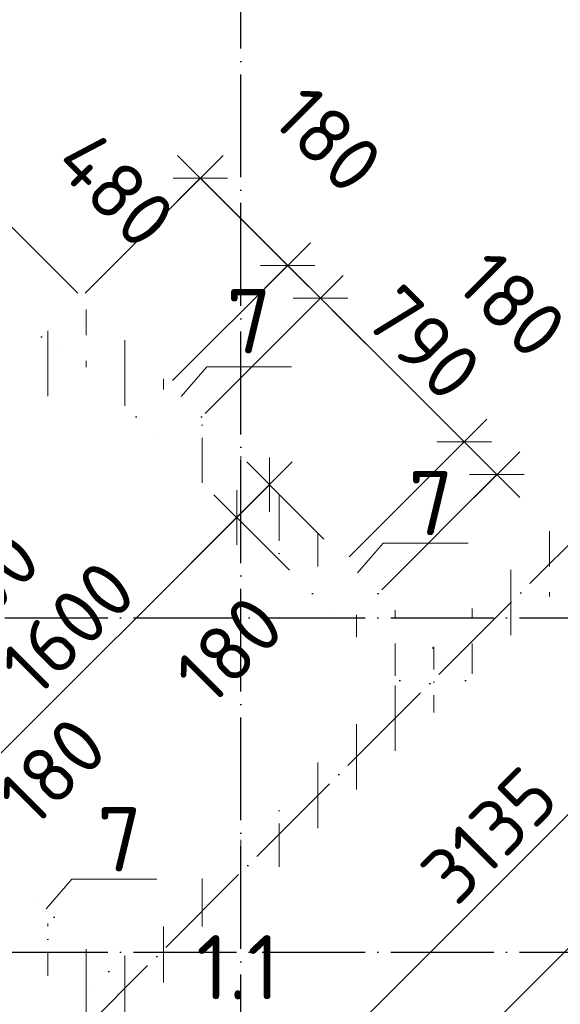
# Model space of a CAD drawing. Header units: millimetres. Extents: x -3495 to 109513, y -3287 to 62337.
# Tile 8 of 41: x 14291 to 16392, y 13698 to 17527. Entities that reach past the tile are written whole.
import ezdxf

# ---------------------------------------------------------------- set-up
doc = ezdxf.new("R2010")
doc.units = ezdxf.units.MM
doc.header["$PDMODE"] = 65
for name, pattern in [('______11', [500, 400, -50, 0, -50]), ('______5', [1100, 800, -100, 100, -100]), ('______9', [100, 0, -100])]:
    doc.linetypes.add(name, pattern=pattern)
for name, color, linetype, lineweight in [('Standard', 7, 'Continuous', 25), ('Ограждение_ 2D надпись', 7, 'Continuous', 13), ('Размерная линия_ общее', 7, 'Continuous', 13), ('Стена_ общее', 7, 'Continuous', 35)]:
    doc.layers.add(name, color=color, linetype=linetype, lineweight=lineweight)
doc.layers.add('Осевая линия_ общее', color=7, linetype='______5', lineweight=13, true_color=0xa0a0a0)
doc.styles.add('ISOCPEUR', font='ISOCPEUR')
doc.dimstyles.new('DIMSTYLE_10', dxfattribs={"dimtxt": 220, "dimasz": 250, "dimexe": 0, "dimexo": 0, "dimgap": 110, "dimtad": 0, "dimdec": 0, "dimrnd": 5, "dimzin": 12, "dimdsep": 46, "dimtxsty": 'ISOCPEUR', "dimblk1": 'ALL_ML_STRICH', "dimblk2": 'ALL_ML_STRICH', "dimsah": 1, "dimcen": 0, "dimclrd": 7, "dimclre": 256, "dimclrt": 7, "dimadec": 0, "dimazin": 0, "dimtfac": 1, "dimtdec": 0, "dimtix": 1, "dimtmove": 2, "dimatfit": 3, "dimfxl": 0, "dimtvp": 1.2, "dimtzin": 0, "dimlwd": 0, "dimlwe": -3, "dimarcsym": 0})
doc.dimstyles.new('DIMSTYLE_11', dxfattribs={"dimtxt": 220, "dimasz": 250, "dimexe": 0, "dimexo": 0, "dimgap": 110, "dimtad": 2, "dimdec": 0, "dimrnd": 5, "dimzin": 12, "dimdsep": 46, "dimtxsty": 'ISOCPEUR', "dimblk1": 'ALL_ML_STRICH', "dimblk2": 'ALL_ML_STRICH', "dimsah": 1, "dimcen": 0, "dimclrd": 7, "dimclre": 256, "dimclrt": 7, "dimadec": 0, "dimazin": 0, "dimtfac": 1, "dimtdec": 0, "dimtix": 1, "dimtmove": 2, "dimatfit": 3, "dimfxl": 0, "dimtvp": 1.2, "dimtzin": 0, "dimlwd": 0, "dimlwe": -3, "dimarcsym": 0})
doc.dimstyles.new('DIMSTYLE_3', dxfattribs={"dimtxt": 220, "dimasz": 250, "dimexe": 0, "dimexo": 0, "dimgap": 110, "dimtad": 2, "dimdec": 0, "dimrnd": 5, "dimzin": 12, "dimdsep": 46, "dimtxsty": 'ISOCPEUR', "dimblk1": 'ALL_ML_STRICH', "dimblk2": 'ALL_ML_STRICH', "dimsah": 1, "dimcen": 0, "dimclrd": 7, "dimclre": 256, "dimclrt": 7, "dimadec": 0, "dimazin": 0, "dimtfac": 1, "dimtdec": 0, "dimtix": 1, "dimtmove": 2, "dimatfit": 3, "dimfxl": 0, "dimtzin": 0, "dimlwd": 0, "dimlwe": -3, "dimarcsym": 0})
pattern_1 = [(90, (0, 0), (-300, 2e-14), [400, -50, 0, -50]), (90, (-150, 2e-14), (-300, 2e-14), [800, -100, 100, -100])]

# ---------------------------------------------------------------- blocks, each defined once
blk = doc.blocks.new('ALL_ML_STRICH')
at = {"color": 0, "linetype": 'ByBlock', "lineweight": -2}
for p, q in [((0, -0.5), (0, 0.5)), ((-0.3, -0.3), (0.3, 0.3)), ((-1, 0), (0.5, 0))]:
    blk.add_line(p, q, dxfattribs=at)
blk = doc.blocks.new('*D104')
at = {"layer": 'DEFPOINTS', "color": 7, "linetype": 'Continuous', "lineweight": 13, "transparency": 33554687}
for p in [(13518.6, 16711.9), (14531.7, 16448.4), (14156.9, 16073.6)]:
    blk.add_point(p, dxfattribs=at)
at = {"layer": 'Размерная линия_ общее', "color": 7, "linetype": 'Continuous', "lineweight": -2, "transparency": 33554687}
blk.add_line((13518.6, 16711.9), (13893.4, 17086.7), dxfattribs=at)
at = {"layer": 'Размерная линия_ общее', "color": 253, "linetype": 'Continuous', "lineweight": -2, "true_color": 0xa0a0a0, "transparency": 33554687}
for p, q in [((14517.5, 16462.5), (13893.4, 17086.7)), ((14142.8, 16087.7), (13518.6, 16711.9))]:
    blk.add_line(p, q, dxfattribs=at)
at = {"layer": 'Размерная линия_ общее', "color": 7, "linetype": 'Continuous', "lineweight": 13, "transparency": 33554687, "xscale": 250, "yscale": 250, "zscale": 250}
for p, rotation in [((13893.4, 17086.7), 44.99999999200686), ((13518.6, 16711.9), 224.9999999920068)]:
    blk.add_blockref('ALL_ML_STRICH', p, dxfattribs=dict(at, rotation=rotation))
at = {"layer": 'Размерная линия_ общее', "color": 7, "linetype": 'Continuous', "lineweight": 13, "transparency": 33554687, "insert": (13600.6, 17020.2), "char_height": 220, "width": 660, "attachment_point": 5, "rotation": 45, "style": 'ISOCPEUR'}
blk.add_mtext('\\A1;{530}', dxfattribs=at)
blk = doc.blocks.new('*D110')
at = {"layer": 'DEFPOINTS', "color": 7, "linetype": 'Continuous', "lineweight": 13, "transparency": 33554687}
for p in [(13647.8, 15309.9), (13506.4, 15168.5), (13863.4, 14811.5)]:
    blk.add_point(p, dxfattribs=at)
at = {"layer": 'Размерная линия_ общее', "color": 253, "linetype": 'Continuous', "lineweight": -2, "true_color": 0xa0a0a0, "transparency": 33554687}
for p, q in [((13661.9, 15295.8), (14004.8, 14952.9)), ((13520.5, 15154.3), (13863.4, 14811.5))]:
    blk.add_line(p, q, dxfattribs=at)
at = {"layer": 'Размерная линия_ общее', "color": 7, "linetype": 'Continuous', "lineweight": -2, "transparency": 33554687}
blk.add_line((13863.4, 14811.5), (14004.8, 14952.9), dxfattribs=at)
at = {"layer": 'Размерная линия_ общее', "color": 7, "linetype": 'Continuous', "lineweight": 13, "transparency": 33554687, "yscale": 250, "zscale": 250}
for p, xscale, rotation in [((14004.8, 14952.9), 250.0000000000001, 44.99999999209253), ((13863.4, 14811.5), 250, 224.9999999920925)]:
    blk.add_blockref('ALL_ML_STRICH', p, dxfattribs=dict(at, xscale=xscale, rotation=rotation))
at = {"layer": 'Размерная линия_ общее', "color": 7, "linetype": 'Continuous', "lineweight": 13, "transparency": 33554687, "insert": (14151.2, 15326.2), "char_height": 220, "width": 660, "attachment_point": 5, "rotation": 45, "style": 'ISOCPEUR'}
blk.add_mtext('\\A1;{200}', dxfattribs=at)
blk = doc.blocks.new('*D120')
at = {"layer": 'DEFPOINTS', "color": 7, "linetype": 'Continuous', "lineweight": 13, "transparency": 33554687}
for p in [(13704.4, 14503.8), (13875.9, 14332.3), (14140.3, 14322.4)]:
    blk.add_point(p, dxfattribs=at)
at = {"layer": 'Размерная линия_ общее', "color": 253, "linetype": 'Continuous', "lineweight": -2, "true_color": 0xa0a0a0, "transparency": 33554687}
for p, q in [((13718.5, 14489.7), (13875.9, 14332.3)), ((14154.5, 14308.3), (14003.1, 14459.6))]:
    blk.add_line(p, q, dxfattribs=at)
at = {"layer": 'Размерная линия_ общее', "color": 7, "linetype": 'Continuous', "lineweight": -2, "transparency": 33554687}
blk.add_line((13875.9, 14332.3), (14003.1, 14459.6), dxfattribs=at)
at = {"layer": 'Размерная линия_ общее', "color": 7, "linetype": 'Continuous', "lineweight": 13, "transparency": 33554687, "xscale": 250, "yscale": 250, "zscale": 250}
for p, rotation in [((14003.1, 14459.6), 44.99999999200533), ((13875.9, 14332.3), 224.9999999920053)]:
    blk.add_blockref('ALL_ML_STRICH', p, dxfattribs=dict(at, rotation=rotation))
at = {"layer": 'Размерная линия_ общее', "color": 7, "linetype": 'Continuous', "lineweight": 13, "transparency": 33554687, "insert": (14417.7, 14604.8), "char_height": 220, "width": 660, "attachment_point": 5, "rotation": 45, "style": 'ISOCPEUR'}
blk.add_mtext('\\A1;{180}', dxfattribs=at)
blk = doc.blocks.new('*D121')
at = {"layer": 'DEFPOINTS', "color": 7, "linetype": 'Continuous', "lineweight": 13, "transparency": 33554687}
for p in [(15354.3, 15371.2), (14003.1, 14459.6), (14140.3, 14322.4)]:
    blk.add_point(p, dxfattribs=at)
at = {"layer": 'Размерная линия_ общее', "color": 7, "linetype": 'Continuous', "lineweight": -2, "transparency": 33554687}
blk.add_line((14003.1, 14459.6), (15134.5, 15591), dxfattribs=at)
at = {"layer": 'Размерная линия_ общее', "color": 253, "linetype": 'Continuous', "lineweight": -2, "true_color": 0xa0a0a0, "transparency": 33554687}
for p, q in [((15340.2, 15385.3), (15134.5, 15591)), ((14154.5, 14308.3), (14003.1, 14459.6))]:
    blk.add_line(p, q, dxfattribs=at)
at = {"layer": 'Размерная линия_ общее', "color": 7, "linetype": 'Continuous', "lineweight": 13, "transparency": 33554687, "xscale": 250, "yscale": 250, "zscale": 250}
for p, rotation in [((15134.5, 15591), 44.99999999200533), ((14003.1, 14459.6), 224.9999999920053)]:
    blk.add_blockref('ALL_ML_STRICH', p, dxfattribs=dict(at, rotation=rotation))
at = {"layer": 'Размерная линия_ общее', "color": 7, "linetype": 'Continuous', "lineweight": 13, "transparency": 33554687, "insert": (14479, 15161.8), "char_height": 220, "width": 880, "attachment_point": 5, "rotation": 45, "style": 'ISOCPEUR'}
blk.add_mtext('\\A1;{1600}', dxfattribs=at)
blk = doc.blocks.new('*D122')
at = {"layer": 'DEFPOINTS', "color": 7, "linetype": 'Continuous', "lineweight": 13, "transparency": 33554687}
for p in [(15134.5, 15591), (15487.6, 15492.4), (15354.3, 15371.2)]:
    blk.add_point(p, dxfattribs=at)
at = {"layer": 'Размерная линия_ общее', "color": 7, "linetype": 'Continuous', "lineweight": -2, "transparency": 33554687}
blk.add_line((15134.5, 15591), (15261.8, 15718.3), dxfattribs=at)
at = {"layer": 'Размерная линия_ общее', "color": 253, "linetype": 'Continuous', "lineweight": -2, "true_color": 0xa0a0a0, "transparency": 33554687}
for p, q in [((15473.5, 15506.6), (15261.8, 15718.3)), ((15340.2, 15385.3), (15134.5, 15591))]:
    blk.add_line(p, q, dxfattribs=at)
at = {"layer": 'Размерная линия_ общее', "color": 7, "linetype": 'Continuous', "lineweight": 13, "transparency": 33554687, "xscale": 250, "yscale": 250, "zscale": 250}
for p, rotation in [((15261.8, 15718.3), 44.99999999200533), ((15134.5, 15591), 224.9999999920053)]:
    blk.add_blockref('ALL_ML_STRICH', p, dxfattribs=dict(at, rotation=rotation))
at = {"layer": 'Размерная линия_ общее', "color": 7, "linetype": 'Continuous', "lineweight": 13, "transparency": 33554687, "insert": (15105.2, 15076.7), "char_height": 220, "width": 660, "attachment_point": 5, "rotation": 45, "style": 'ISOCPEUR'}
blk.add_mtext('\\A1;{180}', dxfattribs=at)
blk = doc.blocks.new('*D123')
at = {"layer": 'DEFPOINTS', "color": 7, "linetype": 'Continuous', "lineweight": 13, "transparency": 33554687}
for p in [(14993.3, 16910), (14531.7, 16448.4), (14871.1, 16108.9)]:
    blk.add_point(p, dxfattribs=at)
at = {"layer": 'Размерная линия_ общее', "color": 253, "linetype": 'Continuous', "lineweight": -2, "true_color": 0xa0a0a0, "transparency": 33554687}
for p, q in [((14545.8, 16462.5), (14993.3, 16910)), ((14885.2, 16123.1), (15332.7, 16570.6))]:
    blk.add_line(p, q, dxfattribs=at)
at = {"layer": 'Размерная линия_ общее', "color": 7, "linetype": 'Continuous', "lineweight": -2, "transparency": 33554687}
blk.add_line((14993.3, 16910), (15332.7, 16570.6), dxfattribs=at)
at = {"layer": 'Размерная линия_ общее', "color": 7, "linetype": 'Continuous', "lineweight": 13, "transparency": 33554687, "xscale": 250, "yscale": 250, "zscale": 250}
for p, rotation in [((14993.3, 16910), 134.9999999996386), ((15332.7, 16570.6), 314.9999999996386)]:
    blk.add_blockref('ALL_ML_STRICH', p, dxfattribs=dict(at, rotation=rotation))
at = {"layer": 'Размерная линия_ общее', "color": 7, "linetype": 'Continuous', "lineweight": 13, "transparency": 33554687, "insert": (14664.1, 16866.8), "char_height": 220, "width": 660, "attachment_point": 5, "rotation": 315, "style": 'ISOCPEUR'}
blk.add_mtext('\\A1;{480}', dxfattribs=at)
blk = doc.blocks.new('*D124')
at = {"layer": 'DEFPOINTS', "color": 7, "linetype": 'Continuous', "lineweight": 13, "transparency": 33554687}
for p in [(15332.7, 16570.6), (14871.1, 16108.9), (14998.4, 15981.7)]:
    blk.add_point(p, dxfattribs=at)
at = {"layer": 'Размерная линия_ общее', "color": 253, "linetype": 'Continuous', "lineweight": -2, "true_color": 0xa0a0a0, "transparency": 33554687}
for p, q in [((14885.2, 16123.1), (15332.7, 16570.6)), ((15012.5, 15995.8), (15460, 16443.3))]:
    blk.add_line(p, q, dxfattribs=at)
at = {"layer": 'Размерная линия_ общее', "color": 7, "linetype": 'Continuous', "lineweight": -2, "transparency": 33554687}
blk.add_line((15332.7, 16570.6), (15460, 16443.3), dxfattribs=at)
at = {"layer": 'Размерная линия_ общее', "color": 7, "linetype": 'Continuous', "lineweight": 13, "transparency": 33554687, "xscale": 250, "yscale": 250, "zscale": 250}
for p, rotation in [((15332.7, 16570.6), 134.9999999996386), ((15460, 16443.3), 314.9999999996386)]:
    blk.add_blockref('ALL_ML_STRICH', p, dxfattribs=dict(at, rotation=rotation))
at = {"layer": 'Размерная линия_ общее', "color": 7, "linetype": 'Continuous', "lineweight": 13, "transparency": 33554687, "insert": (15490, 17061.5), "char_height": 220, "width": 660, "attachment_point": 5, "rotation": 315, "style": 'ISOCPEUR'}
blk.add_mtext('\\A1;{180}', dxfattribs=at)
blk = doc.blocks.new('*D125')
at = {"layer": 'DEFPOINTS', "color": 7, "linetype": 'Continuous', "lineweight": 13, "transparency": 33554687}
for p in [(15460, 16443.3), (14998.4, 15981.7), (15557, 15423)]:
    blk.add_point(p, dxfattribs=at)
at = {"layer": 'Размерная линия_ общее', "color": 253, "linetype": 'Continuous', "lineweight": -2, "true_color": 0xa0a0a0, "transparency": 33554687}
for p, q in [((15012.5, 15995.8), (15460, 16443.3)), ((15571.1, 15437.2), (16018.6, 15884.7))]:
    blk.add_line(p, q, dxfattribs=at)
at = {"layer": 'Размерная линия_ общее', "color": 7, "linetype": 'Continuous', "lineweight": -2, "transparency": 33554687}
blk.add_line((15460, 16443.3), (16018.6, 15884.7), dxfattribs=at)
at = {"layer": 'Размерная линия_ общее', "color": 7, "linetype": 'Continuous', "lineweight": 13, "transparency": 33554687, "xscale": 250, "yscale": 250, "zscale": 250}
for p, rotation in [((15460, 16443.3), 134.9999999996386), ((16018.6, 15884.7), 314.9999999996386)]:
    blk.add_blockref('ALL_ML_STRICH', p, dxfattribs=dict(at, rotation=rotation))
at = {"layer": 'Размерная линия_ общее', "color": 7, "linetype": 'Continuous', "lineweight": 13, "transparency": 33554687, "insert": (15860.2, 16269.3), "char_height": 220, "width": 660, "attachment_point": 5, "rotation": 315, "style": 'ISOCPEUR'}
blk.add_mtext('\\A1;{790}', dxfattribs=at)
blk = doc.blocks.new('*D126')
at = {"layer": 'DEFPOINTS', "color": 7, "linetype": 'Continuous', "lineweight": 13, "transparency": 33554687}
for p in [(16018.6, 15884.7), (15557, 15423), (15684.3, 15295.8)]:
    blk.add_point(p, dxfattribs=at)
at = {"layer": 'Размерная линия_ общее', "color": 253, "linetype": 'Continuous', "lineweight": -2, "true_color": 0xa0a0a0, "transparency": 33554687}
for p, q in [((15571.1, 15437.2), (16018.6, 15884.7)), ((15698.4, 15309.9), (16145.9, 15757.4))]:
    blk.add_line(p, q, dxfattribs=at)
at = {"layer": 'Размерная линия_ общее', "color": 7, "linetype": 'Continuous', "lineweight": -2, "transparency": 33554687}
blk.add_line((16018.6, 15884.7), (16145.9, 15757.4), dxfattribs=at)
at = {"layer": 'Размерная линия_ общее', "color": 7, "linetype": 'Continuous', "lineweight": 13, "transparency": 33554687, "xscale": 250, "yscale": 250, "zscale": 250}
for p, rotation in [((16018.6, 15884.7), 134.9999999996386), ((16145.9, 15757.4), 314.9999999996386)]:
    blk.add_blockref('ALL_ML_STRICH', p, dxfattribs=dict(at, rotation=rotation))
at = {"layer": 'Размерная линия_ общее', "color": 7, "linetype": 'Continuous', "lineweight": 13, "transparency": 33554687, "insert": (16205, 16419.4), "char_height": 220, "width": 660, "attachment_point": 5, "rotation": 315, "style": 'ISOCPEUR'}
blk.add_mtext('\\A1;{180}', dxfattribs=at)
blk = doc.blocks.new('*D141')
at = {"layer": 'DEFPOINTS', "color": 7, "linetype": 'Continuous', "lineweight": 13, "transparency": 33554687}
for p in [(18385.4, 17318.1), (13994.3, 12927), (14714.4, 12206.9)]:
    blk.add_point(p, dxfattribs=at)
at = {"layer": 'Размерная линия_ общее', "color": 253, "linetype": 'Continuous', "lineweight": -2, "true_color": 0xa0a0a0, "transparency": 33554687}
for p, q in [((18399.6, 17304), (19105.5, 16598)), ((14008.4, 12912.8), (14714.4, 12206.9))]:
    blk.add_line(p, q, dxfattribs=at)
at = {"layer": 'Размерная линия_ общее', "color": 7, "linetype": 'Continuous', "lineweight": -2, "transparency": 33554687}
blk.add_line((14714.4, 12206.9), (19105.5, 16598), dxfattribs=at)
at = {"layer": 'Размерная линия_ общее', "color": 7, "linetype": 'Continuous', "lineweight": 13, "transparency": 33554687, "xscale": 250, "yscale": 250, "zscale": 250}
for p, rotation in [((19105.5, 16598), 44.99999999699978), ((14714.4, 12206.9), 224.9999999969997)]:
    blk.add_blockref('ALL_ML_STRICH', p, dxfattribs=dict(at, rotation=rotation))
at = {"layer": 'Размерная линия_ общее', "color": 7, "linetype": 'Continuous', "lineweight": 13, "transparency": 33554687, "insert": (16820.1, 14538.9), "char_height": 220, "width": 880, "attachment_point": 5, "rotation": 45, "style": 'ISOCPEUR'}
blk.add_mtext('\\A1;{6210}', dxfattribs=at)
blk = doc.blocks.new('*D144')
at = {"layer": 'DEFPOINTS', "color": 7, "linetype": 'Continuous', "lineweight": 13, "transparency": 33554687}
for p in [(20439.2, 15264.3), (14595.3, 9709.6), (15203, 9101.9)]:
    blk.add_point(p, dxfattribs=at)
at = {"layer": 'Размерная линия_ общее', "color": 253, "linetype": 'Continuous', "lineweight": -2, "true_color": 0xa0a0a0, "transparency": 33554687}
for p, q in [((20453.3, 15250.2), (20902.3, 14801.2)), ((14609.5, 9695.5), (15203, 9101.9))]:
    blk.add_line(p, q, dxfattribs=at)
at = {"layer": 'Размерная линия_ общее', "color": 7, "linetype": 'Continuous', "lineweight": -2, "transparency": 33554687}
blk.add_line((15203, 9101.9), (20902.3, 14801.2), dxfattribs=at)
at = {"layer": 'Размерная линия_ общее', "color": 7, "linetype": 'Continuous', "lineweight": 13, "transparency": 33554687, "xscale": 250, "yscale": 250, "zscale": 250}
for p, rotation in [((20902.3, 14801.2), 44.99999999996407), ((15203, 9101.9), 224.9999999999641)]:
    blk.add_blockref('ALL_ML_STRICH', p, dxfattribs=dict(at, rotation=rotation))
at = {"layer": 'Размерная линия_ общее', "color": 7, "linetype": 'Continuous', "lineweight": 13, "transparency": 33554687, "insert": (17947.3, 12072.5), "char_height": 220, "width": 880, "attachment_point": 5, "rotation": 45, "style": 'ISOCPEUR'}
blk.add_mtext('\\A1;{8060}', dxfattribs=at)
blk = doc.blocks.new('*D153')
at = {"layer": 'DEFPOINTS', "color": 7, "linetype": 'Continuous', "lineweight": 13, "transparency": 33554687}
for p in [(15267.1, 20436.4), (9040, 15264.9), (9567.8, 14737.2)]:
    blk.add_point(p, dxfattribs=at)
at = {"layer": 'Размерная линия_ общее', "color": 7, "linetype": 'Continuous', "lineweight": -2, "transparency": 33554687}
blk.add_line((9040, 15264.9), (14739.3, 20964.2), dxfattribs=at)
at = {"layer": 'Размерная линия_ общее', "color": 253, "linetype": 'Continuous', "lineweight": -2, "true_color": 0xa0a0a0, "transparency": 33554687}
for p, q in [((15196.4, 20507.1), (14739.3, 20964.2)), ((9497.1, 14807.9), (9040, 15264.9))]:
    blk.add_line(p, q, dxfattribs=at)
at = {"layer": 'Размерная линия_ общее', "color": 7, "linetype": 'Continuous', "lineweight": 13, "transparency": 33554687, "xscale": 250, "yscale": 250, "zscale": 250}
for p, rotation in [((14739.3, 20964.2), 44.99999999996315), ((9040, 15264.9), 224.9999999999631)]:
    blk.add_blockref('ALL_ML_STRICH', p, dxfattribs=dict(at, rotation=rotation))
at = {"layer": 'Размерная линия_ общее', "color": 7, "linetype": 'Continuous', "lineweight": 13, "transparency": 33554687, "insert": (11784.3, 18235.5), "char_height": 220, "width": 880, "attachment_point": 5, "rotation": 45, "style": 'ISOCPEUR'}
blk.add_mtext('\\A1;{8060}', dxfattribs=at)
blk = doc.blocks.new('*D367')
at = {"layer": 'DEFPOINTS', "color": 7, "linetype": 'Continuous', "lineweight": 13, "transparency": 33554687}
for p in [(16854.5, 15787.2), (14637.8, 13570.4), (15097.3, 13110.9)]:
    blk.add_point(p, dxfattribs=at)
at = {"layer": 'Размерная линия_ общее', "color": 253, "linetype": 'Continuous', "lineweight": -2, "true_color": 0xa0a0a0, "transparency": 33554687}
for p, q in [((16868.7, 15773.1), (17314.1, 15327.7)), ((14651.9, 13556.3), (15097.3, 13110.9))]:
    blk.add_line(p, q, dxfattribs=at)
at = {"layer": 'Размерная линия_ общее', "color": 7, "linetype": 'Continuous', "lineweight": -2, "transparency": 33554687}
blk.add_line((15097.3, 13110.9), (17314.1, 15327.7), dxfattribs=at)
at = {"layer": 'Размерная линия_ общее', "color": 7, "linetype": 'Continuous', "lineweight": 13, "transparency": 33554687, "xscale": 250, "yscale": 250, "zscale": 250}
for p, rotation in [((17314.1, 15327.7), 45.00000000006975), ((15097.3, 13110.9), 225.0000000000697)]:
    blk.add_blockref('ALL_ML_STRICH', p, dxfattribs=dict(at, rotation=rotation))
at = {"layer": 'Размерная линия_ общее', "color": 7, "linetype": 'Continuous', "lineweight": 13, "transparency": 33554687, "insert": (16115.9, 14355.7), "char_height": 220, "width": 880, "attachment_point": 5, "rotation": 45, "style": 'ISOCPEUR'}
blk.add_mtext('\\A1;{3135}', dxfattribs=at)
blk = doc.blocks.new('СЛОЖНЫЙ_ОБЪЕКТ_9')
at = {"layer": 'Осевая линия_ общее', "color": 253, "linetype": '______11', "lineweight": -3, "true_color": 0xa0a0a0, "transparency": 33554687}
for p, q in [((15150, -2590), (15150, 40000)), ((3543.2, 2603.2), (20054.2, 19114.1)), ((-2770, 15200), (26050, 15200)), ((-2770, 13900), (26050, 13900))]:
    blk.add_line(p, q, dxfattribs=at)

msp = doc.modelspace()

# ---------------------------------------------------------------- hatches: boundary and pattern name
at = {"layer": 'Стена_ общее', "linetype": 'Continuous', "lineweight": 18, "transparency": 33554687}
h = msp.add_hatch(dxfattribs=at)
h.set_pattern_fill('__________541', scale=100, style=0, pattern_type=2)
h.set_pattern_definition(pattern_1)
h.paths.add_polyline_path([(14531.7, 16193.8), (14743.8, 15981.7), (14871.1, 16108.9), (14531.7, 16448.4), (14376.1, 16292.8)], flags=0)
h = msp.add_hatch(dxfattribs=at)
h.set_pattern_fill('__________541', scale=100, style=0, pattern_type=2)
h.set_pattern_definition(pattern_1)
h.paths.add_polyline_path([(14284.2, 15946.3), (14531.7, 16193.8), (14376.1, 16292.8), (14156.9, 16073.6)], flags=0)
h = msp.add_hatch(dxfattribs=at)
h.set_pattern_fill('__________541', scale=100, style=0, pattern_type=2)
h.set_pattern_definition(pattern_1)
h.paths.add_polyline_path([(14871.1, 15854.4), (15429.7, 15295.8), (15557, 15423), (14998.4, 15981.7)], flags=0)
h = msp.add_hatch(dxfattribs=at)
h.set_pattern_fill('__________541', scale=100, style=0, pattern_type=2)
h.set_pattern_definition(pattern_1)
h.paths.add_polyline_path([(16727.3, 15914.5), (15896.4, 15083.6), (16023.7, 14956.4), (16854.5, 15787.2)], flags=0)
h = msp.add_hatch(dxfattribs=at)
h.set_pattern_fill('__________541', scale=100, style=0, pattern_type=2)
h.set_pattern_definition(pattern_1)
h.paths.add_polyline_path([(15684.3, 15295.8), (15557, 15168.5), (15896.4, 14829.1), (16023.7, 14956.4)], flags=0)
h = msp.add_hatch(dxfattribs=at)
h.set_pattern_fill('__________541', scale=100, style=0, pattern_type=2)
h.set_pattern_definition(pattern_1)
h.paths.add_polyline_path([(15769.1, 14956.4), (14510.5, 13697.7), (14637.8, 13570.4), (15896.4, 14829.1)], flags=0)
h = msp.add_hatch(dxfattribs=at)
h.set_pattern_fill('__________541', scale=100, style=0, pattern_type=2)
h.set_pattern_definition(pattern_1)
h.paths.add_polyline_path([(14298.3, 14164.4), (13739.7, 14723), (13612.4, 14595.7), (14171.1, 14037.1)], flags=0)
h = msp.add_hatch(dxfattribs=at)
h.set_pattern_fill('__________541', scale=100, style=0, pattern_type=2)
h.set_pattern_definition(pattern_1)
h.paths.add_polyline_path([(14637.8, 13825), (14425.6, 14037.1), (14298.3, 13909.8), (14510.5, 13697.7)], flags=0)

# ---------------------------------------------------------------- linework, layer by layer
at = {"layer": 'Ограждение_ 2D надпись', "color": 7, "linetype": 'Continuous', "lineweight": 13, "transparency": 33554687}
for points in [[(14918.4, 16061.6), (15018.1, 16177.2), (15348.1, 16177.2)], [(15604.3, 15375.8), (15704, 15491.3), (16034, 15491.3)], [(14394.3, 14068.4), (14494.1, 14184), (14824.1, 14184)]]:
    msp.add_lwpolyline(points, dxfattribs=at)
at = {"layer": 'Стена_ общее', "color": 7, "linetype": '______9', "lineweight": -3, "transparency": 33554687}
for p, q in [((14376.1, 16292.8), (14531.7, 16193.8)), ((14998.4, 15981.7), (14871.1, 16108.9)), ((14998.4, 15981.7), (14871.1, 16108.9)), ((14743.8, 15981.7), (14871.1, 15854.4)), ((14743.8, 15981.7), (14871.1, 15854.4)), ((15684.3, 15295.8), (15557, 15423)), ((15684.3, 15295.8), (15557, 15423)), ((15429.7, 15295.8), (15557, 15168.5)), ((15429.7, 15295.8), (15557, 15168.5)), ((16023.7, 14956.4), (15896.4, 15083.6)), ((15896.4, 15083.6), (16023.7, 14956.4)), ((15769.1, 14956.4), (15896.4, 14829.1)), ((14425.6, 14037.1), (14298.3, 14164.4)), ((14425.6, 14037.1), (14298.3, 14164.4)), ((14171.1, 14037.1), (14298.3, 13909.8)), ((14171.1, 14037.1), (14298.3, 13909.8)), ((14637.8, 13825), (14510.5, 13697.7)), ((14637.8, 13570.4), (14510.5, 13697.7))]:
    msp.add_line(p, q, dxfattribs=at)

# ---------------------------------------------------------------- block references
at = {"layer": 'Осевая линия_ общее', "color": 253, "linetype": '______11', "lineweight": -3, "true_color": 0xa0a0a0, "transparency": 33554687}
msp.add_blockref('СЛОЖНЫЙ_ОБЪЕКТ_9', (0, 0), dxfattribs=at)

# ---------------------------------------------------------------- texts
at = {"layer": 'Standard', "color": 7, "linetype": 'Continuous', "lineweight": 25, "transparency": 33554687, "char_height": 250, "attachment_point": 7, "style": 'ISOCPEUR'}
for s, insert, width in [('\\A1;{\\fISOCPEUR|i0|b0;\\H250.000000;\\W1.000000;\\C7;7}\\P', (15094.7, 16229.2), 272.222), ('\\A1;{\\fISOCPEUR|i0|b0;\\H250.000000;\\W1.000000;\\C7;7}\\P', (15801.8, 15522), 272.222), ('\\A1;{\\fISOCPEUR|i0|b0;\\H250.000000;\\W1.000000;\\C7;7}\\P', (14591.8, 14214.7), 272.222), ('\\A1;{\\fISOCPEUR|i0|b0;\\H250.000000;\\W1.000000;\\C7;1.1}\\P', (14977.3, 13716.8), 410.526)]:
    msp.add_mtext(s, dxfattribs=dict(at, insert=insert, width=width))

# ---------------------------------------------------------------- dimensions: what is measured, and where the dimension line sits
at = {"layer": 'Размерная линия_ общее', "color": 7, "linetype": 'Continuous', "lineweight": 13, "transparency": 33554687}
for base, p1, p2, angle, dimstyle, picture, middle in [((14739.3, 20964.2), (9497.1, 14807.9), (15196.4, 20507.1), 45, 'DIMSTYLE_3', '*D153', (11784.3, 18235.5)), ((15460, 16443.3), (14885.2, 16123.1), (15012.5, 15995.8), 315, 'DIMSTYLE_11', '*D124', (15490, 17061.5)), ((13893.4, 17086.7), (14142.8, 16087.7), (14517.5, 16462.5), 45, 'DIMSTYLE_11', '*D104', (13600.6, 17020.2)), ((19105.5, 16598), (14008.4, 12912.8), (18399.6, 17304), 45, 'DIMSTYLE_3', '*D141', (16820.1, 14538.9)), ((15332.7, 16570.6), (14545.8, 16462.5), (14885.2, 16123.1), 315, 'DIMSTYLE_10', '*D123', (14664.1, 16866.8)), ((16145.9, 15757.4), (15571.1, 15437.2), (15698.4, 15309.9), 315, 'DIMSTYLE_11', '*D126', (16205, 16419.4)), ((16018.6, 15884.7), (15012.5, 15995.8), (15571.1, 15437.2), 315, 'DIMSTYLE_3', '*D125', (15860.2, 16269.3)), ((15261.8, 15718.3), (15340.2, 15385.3), (15473.5, 15506.6), 45, 'DIMSTYLE_10', '*D122', (15105.2, 15076.7)), ((17314.1, 15327.7), (14651.9, 13556.3), (16868.7, 15773.1), 45, 'DIMSTYLE_3', '*D367', (16115.9, 14355.7)), ((14004.8, 14952.9), (13520.5, 15154.3), (13661.9, 15295.8), 45, 'DIMSTYLE_11', '*D110', (14151.2, 15326.2)), ((15134.5, 15591), (14154.5, 14308.3), (15340.2, 15385.3), 45, 'DIMSTYLE_3', '*D121', (14479, 15161.8)), ((20902.3, 14801.2), (14609.5, 9695.5), (20453.3, 15250.2), 45, 'DIMSTYLE_3', '*D144', (17947.3, 12072.5)), ((14003.1, 14459.6), (13718.5, 14489.7), (14154.5, 14308.3), 45, 'DIMSTYLE_10', '*D120', (14417.7, 14604.8))]:
    dim = msp.add_linear_dim(base=base, p1=p1, p2=p2, angle=angle, dimstyle=dimstyle, override={"dimpost": '<>', "dimclrd": 7, "dimclre": 253, "dimclrt": 7, "dimlwd": 0, "dimlwe": 65533}, dxfattribs=at)
    dim.commit()
    dim.dimension.update_dxf_attribs({"geometry": picture, "text_midpoint": middle, "dimtype": 160})

doc.saveas('drawing.dxf')
